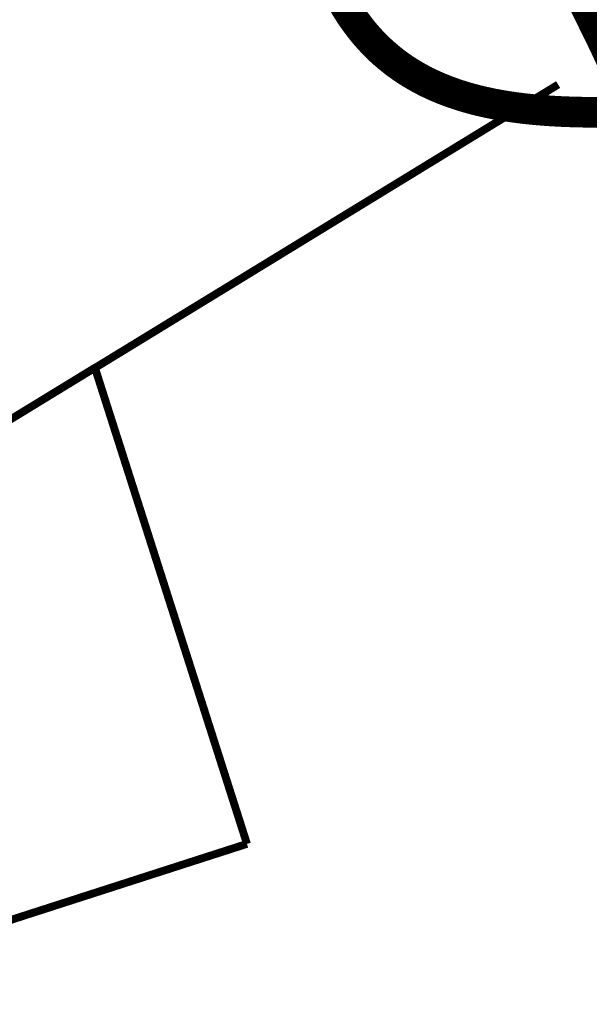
# Model space of a CAD drawing. Header units: metres. Extents: x 149734 to 159069, y 372625 to 380601.
# Tile 24 of 30: x 157250 to 157323, y 377181 to 377307. Entities that reach past the tile are written whole.
import ezdxf

# ---------------------------------------------------------------- set-up
doc = ezdxf.new("R2010")
doc.units = ezdxf.units.M
doc.header["$MEASUREMENT"] = 0
doc.layers.add('Beeklopen', color=7, linetype='Continuous', true_color=0x5291a5)
doc.layers.add('waterlopen', color=7, linetype='Continuous', true_color=0x5291a5)

msp = doc.modelspace()

# ---------------------------------------------------------------- linework, layer by layer
at = {"layer": 'Beeklopen', "const_width": 3.9}
for points in [[(157393.1303759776, 377169.8892010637), (157385.534736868, 377187.130096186), (157373.2025881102, 377209.3141850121), (157363.5228847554, 377225.5905545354), (157354.4115625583, 377241.4535559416), (157346.0753055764, 377257.6782544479), (157339.3408500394, 377271.7499940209), (157324.4940452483, 377303.699904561), (157314.9521312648, 377323.1454296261), (157304.2045602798, 377340.7307981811), (157293.0780685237, 377362.1742691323), (157281.5382086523, 377383.5143980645), (157270.0500197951, 377406.1635260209), (157258.4240415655, 377427.4864312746), (157252.9469140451, 377438.8023834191)], [(157324.6422514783, 377294.9146074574), (157324.4936806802, 377294.9139672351), (157324.3451767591, 377294.9134815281), (157324.196741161, 377294.9131528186), (157324.0483753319, 377294.912983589), (157323.9000807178, 377294.9129763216), (157323.7518587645, 377294.9131334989), (157323.6037109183, 377294.913457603), (157323.4556386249, 377294.9139511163), (157323.3076433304, 377294.9146165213), (157323.1597264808, 377294.9154563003), (157323.0118895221, 377294.9164729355), (157322.8641339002, 377294.9176689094), (157322.7164610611, 377294.9190467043), (157322.5688724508, 377294.9206088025), (157322.4213695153, 377294.9223576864), (157322.2739537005, 377294.9242958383), (157322.1266264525, 377294.9264257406), (157321.9793892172, 377294.9287498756), (157321.8322434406, 377294.9312707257), (157321.6851905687, 377294.9339907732), (157321.5382320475, 377294.9369125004), (157321.3913693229, 377294.9400383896), (157321.244603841, 377294.9433709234), (157321.0979370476, 377294.946912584), (157320.9513703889, 377294.9506658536), (157320.8049053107, 377294.9546332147), (157320.6585432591, 377294.9588171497), (157320.51228568, 377294.9632201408), (157320.3661340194, 377294.9678446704), (157320.2200897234, 377294.9726932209), (157320.0741542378, 377294.9777682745), (157319.9283290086, 377294.9830723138), (157319.782615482, 377294.9886078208), (157319.6370151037, 377294.9943772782), (157319.4915293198, 377295.0003831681), (157319.3461595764, 377295.0066279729), (157319.2009073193, 377295.013114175), (157319.0557739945, 377295.0198442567), (157318.9107610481, 377295.0268207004), (157318.765869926, 377295.0340459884), (157318.6211020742, 377295.041522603), (157318.4764589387, 377295.0492530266), (157318.3319419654, 377295.0572397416), (157318.1875526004, 377295.0654852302), (157318.0432922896, 377295.0739919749), (157317.8991624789, 377295.0827624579), (157317.7551646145, 377295.0917991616), (157317.6113001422, 377295.1011045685), (157317.4675705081, 377295.1106811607), (157317.3239771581, 377295.1205314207), (157317.1805215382, 377295.1306578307), (157317.0372050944, 377295.1410628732), (157316.8940292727, 377295.1517490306), (157316.750995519, 377295.162718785), (157316.6081052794, 377295.1739746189), (157316.4653599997, 377295.1855190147), (157316.3227611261, 377295.1973544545), (157316.1803101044, 377295.2094834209), (157316.0380083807, 377295.2219083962), (157315.8958574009, 377295.2346318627), (157315.7538586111, 377295.2476563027), (157315.6120134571, 377295.2609841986), (157315.4703233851, 377295.2746180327), (157315.3995369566, 377295.2815504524), (157315.3287898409, 377295.2885602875), (157315.2580822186, 377295.2956478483), (157315.1874142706, 377295.3028134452), (157315.1167861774, 377295.3100573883), (157315.04619812, 377295.3173799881), (157314.9756502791, 377295.3247815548), (157314.9051428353, 377295.3322623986), (157314.8346759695, 377295.33982283), (157314.7642498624, 377295.3474631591), (157314.6938646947, 377295.3551836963), (157314.6235206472, 377295.3629847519), (157314.5532179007, 377295.3708666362), (157314.4829566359, 377295.3788296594), (157314.4127370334, 377295.3868741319), (157314.3425592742, 377295.3950003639), (157314.2724235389, 377295.4032086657), (157314.2023300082, 377295.4114993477), (157314.132278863, 377295.41987272), (157314.062270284, 377295.4283290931), (157313.9923044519, 377295.4368687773), (157313.9223815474, 377295.4454920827), (157313.8525017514, 377295.4541993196), (157313.7826652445, 377295.4629907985), (157313.7128722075, 377295.4718668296), (157313.6431228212, 377295.4808277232), (157313.5734172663, 377295.4898737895), (157313.5037557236, 377295.4990053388), (157313.4341383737, 377295.5082226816), (157313.3645653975, 377295.5175261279), (157313.2950369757, 377295.5269159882), (157313.2255532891, 377295.5363925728), (157313.1561145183, 377295.5459561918), (157313.0867208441, 377295.5556071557), (157313.0173724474, 377295.5653457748), (157312.9480695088, 377295.5751723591), (157312.8788122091, 377295.5850872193), (157312.809600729, 377295.5950906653), (157312.7404352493, 377295.6051830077), (157312.6713159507, 377295.6153645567), (157312.602243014, 377295.6256356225), (157312.5332166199, 377295.6359965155), (157312.4642369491, 377295.6464475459), (157312.3953041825, 377295.6569890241), (157312.3264185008, 377295.6676212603), (157312.2575800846, 377295.6783445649), (157312.1887891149, 377295.6891592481), (157312.1200457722, 377295.7000656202), (157312.0513502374, 377295.7110639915), (157311.9827026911, 377295.7221546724), (157311.9141033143, 377295.733337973), (157311.8455522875, 377295.7446142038), (157311.7770497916, 377295.7559836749), (157311.7085960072, 377295.7674466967), (157311.6401911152, 377295.7790035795), (157311.5718352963, 377295.7906546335), (157311.5035287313, 377295.8024001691), (157311.4352716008, 377295.8142404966), (157311.3670640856, 377295.8261759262), (157311.2989063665, 377295.8382067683), (157311.2307986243, 377295.850333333), (157311.1627410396, 377295.8625559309), (157311.0947337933, 377295.874874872), (157311.026777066, 377295.8872904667), (157310.9588710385, 377295.8998030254), (157310.8910158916, 377295.9124128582), (157310.823211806, 377295.9251202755), (157310.7554589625, 377295.9379255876), (157310.6877575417, 377295.9508291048), (157310.6201077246, 377295.9638311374), (157310.5525096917, 377295.9769319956), (157310.4849636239, 377295.9901319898), (157310.4174697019, 377296.0034314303), (157310.3500281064, 377296.0168306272), (157310.2826390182, 377296.030329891), (157310.2153026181, 377296.043929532), (157310.1480190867, 377296.0576298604), (157310.0807886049, 377296.0714311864), (157310.0136113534, 377296.0853338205), (157309.9464875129, 377296.0993380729), (157309.8794172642, 377296.1134442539), (157309.812400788, 377296.1276526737), (157309.7454382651, 377296.1419636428), (157309.6785298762, 377296.1563774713), (157309.6116758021, 377296.1708944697), (157309.5448762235, 377296.185514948), (157309.4781313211, 377296.2002392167), (157309.4114412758, 377296.2150675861), (157309.3448062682, 377296.2300003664), (157309.2782264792, 377296.2450378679), (157309.2117020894, 377296.260180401), (157309.1452332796, 377296.2754282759), (157309.0788202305, 377296.2907818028), (157309.012463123, 377296.3062412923), (157308.9461621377, 377296.3218070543), (157308.8799174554, 377296.3374793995), (157308.8137292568, 377296.3532586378), (157308.7475977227, 377296.3691450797), (157308.6815230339, 377296.3851390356), (157308.6155053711, 377296.4012408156), (157308.5495449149, 377296.41745073), (157308.4836418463, 377296.4337690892), (157308.4177963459, 377296.4501962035), (157308.3520085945, 377296.466732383), (157308.2862787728, 377296.4833779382), (157308.2206070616, 377296.5001331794), (157308.1549936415, 377296.5169984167), (157308.0894386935, 377296.5339739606), (157308.0239423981, 377296.5510601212), (157307.9585049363, 377296.568257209), (157307.8931264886, 377296.5855655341), (157307.8278072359, 377296.6029854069), (157307.7625473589, 377296.6205171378), (157307.6973470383, 377296.6381610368), (157307.632206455, 377296.6559174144), (157307.5671257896, 377296.6737865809), (157307.5021052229, 377296.6917688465), (157307.4371449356, 377296.7098645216), (157307.3722451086, 377296.7280739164), (157307.3074059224, 377296.7463973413), (157307.242627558, 377296.7648351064), (157307.177910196, 377296.7833875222), (157307.1132540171, 377296.8020548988), (157307.0486592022, 377296.8208375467), (157306.984125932, 377296.839735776), (157306.9196543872, 377296.8587498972), (157306.8552447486, 377296.8778802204), (157306.7908971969, 377296.897127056), (157306.7266119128, 377296.9164907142), (157306.6623890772, 377296.9359715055), (157306.5982288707, 377296.9555697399), (157306.5341314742, 377296.9752857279), (157306.4700970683, 377296.9951197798), (157306.4061258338, 377297.0150722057), (157306.3422179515, 377297.0351433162), (157306.2783736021, 377297.0553334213), (157306.2145929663, 377297.0756428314), (157306.1508762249, 377297.0960718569), (157306.0872235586, 377297.1166208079), (157306.0236351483, 377297.1372899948), (157305.9601111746, 377297.1580797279), (157305.8966518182, 377297.1789903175), (157305.8332572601, 377297.2000220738), (157305.7699276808, 377297.2211753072), (157305.7066632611, 377297.242450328), (157305.6434641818, 377297.2638474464), (157305.5803306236, 377297.2853669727), (157305.5172627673, 377297.3070092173), (157305.4542607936, 377297.3287744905), (157305.3913248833, 377297.3506631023), (157305.3284552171, 377297.3726753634), (157305.2656519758, 377297.3948115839), (157305.2029153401, 377297.417072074), (157305.1402454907, 377297.4394571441), (157305.0776426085, 377297.4619671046), (157305.0151068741, 377297.4846022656), (157304.9526384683, 377297.5073629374), (157304.8902375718, 377297.5302494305), (157304.8279043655, 377297.553262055), (157304.76563903, 377297.5764011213), (157304.7034417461, 377297.5996669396), (157304.6413126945, 377297.6230598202), (157304.579252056, 377297.6465800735), (157304.5172600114, 377297.6702280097), (157304.4553367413, 377297.6940039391), (157304.3934824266, 377297.717908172), (157304.331697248, 377297.7419410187), (157304.2699813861, 377297.7661027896), (157304.2083350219, 377297.7903937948), (157304.1467583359, 377297.8148143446), (157304.0852515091, 377297.8393647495), (157304.0238147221, 377297.8640453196), (157303.9624481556, 377297.8888563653), (157303.9011519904, 377297.9137981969), (157303.8399264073, 377297.9388711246), (157303.778771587, 377297.9640754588), (157303.7176877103, 377297.9894115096), (157303.6566749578, 377298.0148795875), (157303.5957335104, 377298.0404800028), (157303.5348635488, 377298.0662130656), (157303.4740652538, 377298.0920790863), (157303.4133388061, 377298.1180783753), (157303.3526843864, 377298.1442112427), (157303.2921021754, 377298.170477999), (157303.2315923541, 377298.1968789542), (157303.171155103, 377298.2234144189), (157303.1107906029, 377298.2500847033), (157303.0504990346, 377298.2768901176), (157302.9902805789, 377298.3038309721), (157302.9301354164, 377298.3309075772), (157302.870063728, 377298.3581202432), (157302.8100656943, 377298.3854692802), (157302.7501414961, 377298.4129549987), (157302.6902913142, 377298.4405777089), (157302.6305153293, 377298.4683377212), (157302.5708137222, 377298.4962353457), (157302.5111866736, 377298.5242708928), (157302.4516343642, 377298.5524446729), (157302.3921569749, 377298.5807569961), (157302.3327546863, 377298.6092081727), (157302.2734276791, 377298.6377985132), (157302.2141761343, 377298.6665283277), (157302.1550002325, 377298.6953979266), (157302.0959001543, 377298.72440762), (157302.0368760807, 377298.7535577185), (157301.9779281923, 377298.7828485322), (157301.9190566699, 377298.8122803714), (157301.8602616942, 377298.8418535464), (157301.801543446, 377298.8715683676), (157301.7429021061, 377298.9014251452), (157301.6843378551, 377298.9314241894), (157301.6258508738, 377298.9615658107), (157301.567441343, 377298.9918503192), (157301.5091094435, 377299.0222780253), (157301.4508553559, 377299.0528492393), (157301.392679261, 377299.0835642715), (157301.3345813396, 377299.1144234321), (157301.2765617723, 377299.1454270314), (157301.2186207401, 377299.1765753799), (157301.1607584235, 377299.2078687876), (157301.1029750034, 377299.239307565), (157301.0452706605, 377299.2708920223), (157300.9876455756, 377299.3026224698), (157300.9300999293, 377299.3344992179), (157300.8726339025, 377299.3665225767), (157300.8152476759, 377299.3986928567), (157300.7579414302, 377299.431010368), (157300.7007153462, 377299.463475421), (157300.6435696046, 377299.496088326), (157300.5865043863, 377299.5288493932), (157300.5295198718, 377299.5617589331), (157300.472616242, 377299.5948172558), (157300.4157936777, 377299.6280246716), (157300.3590523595, 377299.6613814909), (157300.3023924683, 377299.6948880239), (157300.2458141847, 377299.7285445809), (157300.1893176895, 377299.7623514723), (157300.1329031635, 377299.7963090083), (157300.0765707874, 377299.8304174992), (157300.020320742, 377299.8646772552), (157299.964153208, 377299.8990885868), (157299.9080683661, 377299.9336518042), (157299.8520663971, 377299.9683672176), (157299.7961474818, 377300.0032351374), (157299.7403118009, 377300.038255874), (157299.6845595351, 377300.0734297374), (157299.6288908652, 377300.1087570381), (157299.5733059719, 377300.1442380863), (157299.517805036, 377300.1798731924), (157299.4623882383, 377300.2156626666), (157299.4070557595, 377300.2516068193), (157299.3518077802, 377300.2877059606), (157299.2966444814, 377300.323960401), (157299.2415660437, 377300.3603704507), (157299.1865726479, 377300.3969364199), (157299.1316644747, 377300.4336586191), (157299.0768417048, 377300.4705373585), (157299.0221045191, 377300.5075729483), (157298.9674530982, 377300.5447656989), (157298.912887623, 377300.5821159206), (157298.8584082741, 377300.6196239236), (157298.8040152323, 377300.6572900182), (157298.7497086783, 377300.6951145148), (157298.695488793, 377300.7330977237), (157298.641355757, 377300.7712399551), (157298.5873097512, 377300.8095415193), (157298.5333509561, 377300.8480027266), (157298.4794795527, 377300.8866238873), (157298.4256957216, 377300.9254053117), (157298.3719996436, 377300.9643473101), (157298.3183914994, 377301.0034501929), (157298.2648714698, 377301.0427142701), (157298.2114397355, 377301.0821398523), (157298.1580964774, 377301.1217272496), (157298.104841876, 377301.1614767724), (157298.0516761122, 377301.201388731), (157297.9985993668, 377301.2414634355), (157297.9456118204, 377301.2817011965), (157297.8927136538, 377301.322102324), (157297.8399050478, 377301.3626671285), (157297.7871861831, 377301.4033959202), (157297.7345572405, 377301.4442890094), (157297.6820184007, 377301.4853467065), (157297.6295698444, 377301.5265693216), (157297.5772117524, 377301.5679571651), (157297.5249443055, 377301.6095105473), (157297.4727676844, 377301.6512297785), (157297.4206820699, 377301.6931151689), (157297.3686876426, 377301.7351670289), (157297.3167845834, 377301.7773856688), (157297.2649730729, 377301.8197713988), (157297.213253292, 377301.8623245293), (157297.1616254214, 377301.9050453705), (157297.1100896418, 377301.9479342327), (157297.058646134, 377301.9909914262), (157297.0072950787, 377302.0342172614), (157296.9560366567, 377302.0776120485), (157296.9048710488, 377302.1211760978), (157296.8537984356, 377302.1649097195), (157296.8028189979, 377302.2088132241), (157296.7519329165, 377302.2528869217), (157296.7011403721, 377302.2971311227), (157296.6504415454, 377302.3415461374), (157296.5998366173, 377302.3861322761), (157296.5493257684, 377302.430889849), (157296.4989091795, 377302.4758191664), (157296.4485870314, 377302.5209205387), (157296.3983595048, 377302.5661942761), (157296.3482267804, 377302.611640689), (157296.2981890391, 377302.6572600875), (157296.2482464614, 377302.7030527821), (157296.1983992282, 377302.749019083), (157296.1486475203, 377302.7951593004), (157296.0989915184, 377302.8414737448), (157296.0494314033, 377302.8879627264), (157295.9999673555, 377302.9346265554), (157295.9505995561, 377302.9814655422), (157295.9013281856, 377303.0284799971), (157295.8521534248, 377303.0756702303), (157295.8030754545, 377303.1230365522), (157295.7540944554, 377303.170579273), (157295.7052106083, 377303.2182987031), (157295.6564240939, 377303.2661951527), (157295.607735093, 377303.3142689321), (157295.5591437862, 377303.3625203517), (157295.5106503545, 377303.4109497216), (157295.4622549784, 377303.4595573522), (157295.4139578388, 377303.5083435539), (157295.3657591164, 377303.5573086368), (157295.3176589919, 377303.6064529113), (157295.2696576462, 377303.6557766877), (157295.2217552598, 377303.7052802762), (157295.1739520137, 377303.7549639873), (157295.1262480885, 377303.804828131), (157295.078643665, 377303.8548730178), (157295.031138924, 377303.905098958), (157294.9837340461, 377303.9555062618), (157294.9364292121, 377304.0060952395), (157294.8892246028, 377304.0568662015), (157294.842120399, 377304.1078194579), (157294.7951167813, 377304.1589553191), (157294.7482139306, 377304.2102740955), (157294.7014120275, 377304.2617760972), (157294.6547112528, 377304.3134616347), (157294.6081117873, 377304.3653310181), (157294.5616138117, 377304.4173845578), (157294.5152175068, 377304.469622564), (157294.4689230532, 377304.5220453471), (157294.4227306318, 377304.5746532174), (157294.3766404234, 377304.6274464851), (157294.3306526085, 377304.6804254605), (157294.2847673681, 377304.733590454), (157294.2389848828, 377304.7869417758), (157294.1933053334, 377304.8404797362), (157294.1477289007, 377304.8942046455), (157294.1022557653, 377304.948116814), (157294.0568861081, 377305.002216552), (157294.0116201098, 377305.0565041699), (157293.9664579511, 377305.1109799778), (157293.9213998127, 377305.165644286), (157293.8764458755, 377305.220497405), (157293.8315963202, 377305.2755396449), (157293.7868513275, 377305.330771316), (157293.7422110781, 377305.3861927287), (157293.6976757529, 377305.4418041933), (157293.6532455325, 377305.49760602), (157293.6089205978, 377305.553598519), (157293.5647011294, 377305.6097820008), (157293.5205873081, 377305.6661567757), (157293.4765793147, 377305.7227231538), (157293.4326773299, 377305.7794814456), (157293.3888815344, 377305.8364319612), (157293.345192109, 377305.8935750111), (157293.3016092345, 377305.9509109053), (157293.2581330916, 377306.0084399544), (157293.214763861, 377306.0661624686), (157293.1715017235, 377306.1240787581), (157293.1283468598, 377306.1821891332), (157293.0852994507, 377306.2404939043), (157293.042359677, 377306.2989933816), (157292.9995277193, 377306.3576878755), (157292.9568037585, 377306.4165776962), (157292.9141879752, 377306.475663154), (157292.8716805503, 377306.5349445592), (157292.8292816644, 377306.5944222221), (157292.7869914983, 377306.654096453), (157292.7448102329, 377306.7139675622), (157292.7027380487, 377306.77403586), (157292.6607751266, 377306.8343016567), (157292.6189216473, 377306.8947652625), (157292.5771777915, 377306.9554269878), (157292.5355437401, 377307.0162871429), (157292.4940196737, 377307.077346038), (157292.4526057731, 377307.1386039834), (157292.411302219, 377307.2000612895), (157292.3701091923, 377307.2617182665), (157292.3290268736, 377307.3235752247), (157292.2880554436, 377307.3856324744), (157292.2471950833, 377307.447890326), (157292.2064459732, 377307.5103490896), (157292.1658082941, 377307.5730090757), (157292.1252822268, 377307.6358705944), (157292.0848679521, 377307.6989339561), (157292.0445656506, 377307.7621994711), (157292.0043755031, 377307.8256674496), (157291.9642976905, 377307.889338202), (157291.9243323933, 377307.9532120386), (157291.8844797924, 377308.0172892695), (157291.8447400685, 377308.0815702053), (157291.8051134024, 377308.1460551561), (157291.7655999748, 377308.2107444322), (157291.7261999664, 377308.2756383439), (157291.6869135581, 377308.3407372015), (157291.6477409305, 377308.4060413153), (157291.6086822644, 377308.4715509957), (157291.5697377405, 377308.5372665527), (157291.5309075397, 377308.603188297), (157291.4921918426, 377308.6693165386)]]:
    msp.add_lwpolyline(points, dxfattribs=at)
at = {"layer": 'waterlopen', "const_width": 1}
for points in [[(157393.1303759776, 377169.8892010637), (157385.534736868, 377187.130096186), (157373.2025881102, 377209.3141850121), (157363.5228847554, 377225.5905545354), (157354.4115625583, 377241.4535559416), (157346.0753055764, 377257.6782544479), (157339.3408500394, 377271.7499940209), (157324.4940452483, 377303.699904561), (157314.9521312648, 377323.1454296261), (157304.2045602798, 377340.7307981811), (157293.0780685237, 377362.1742691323), (157281.5382086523, 377383.5143980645), (157270.0500197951, 377406.1635260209), (157258.4240415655, 377427.4864312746), (157252.9469140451, 377438.8023834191)], [(157177.2144306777, 377211.8460647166), (157259.7847116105, 377262.3803167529), (157259.8191589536, 377262.3803167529), (157318.7068916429, 377298.4466847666)], [(157279.1441183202, 377201.8046642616), (157259.8191589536, 377262.3803167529), (157259.6641459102, 377262.8109085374)], [(157236.1366107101, 377187.9396087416), (157279.1441183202, 377201.8046642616)]]:
    msp.add_lwpolyline(points, dxfattribs=at)

doc.saveas('drawing.dxf')
